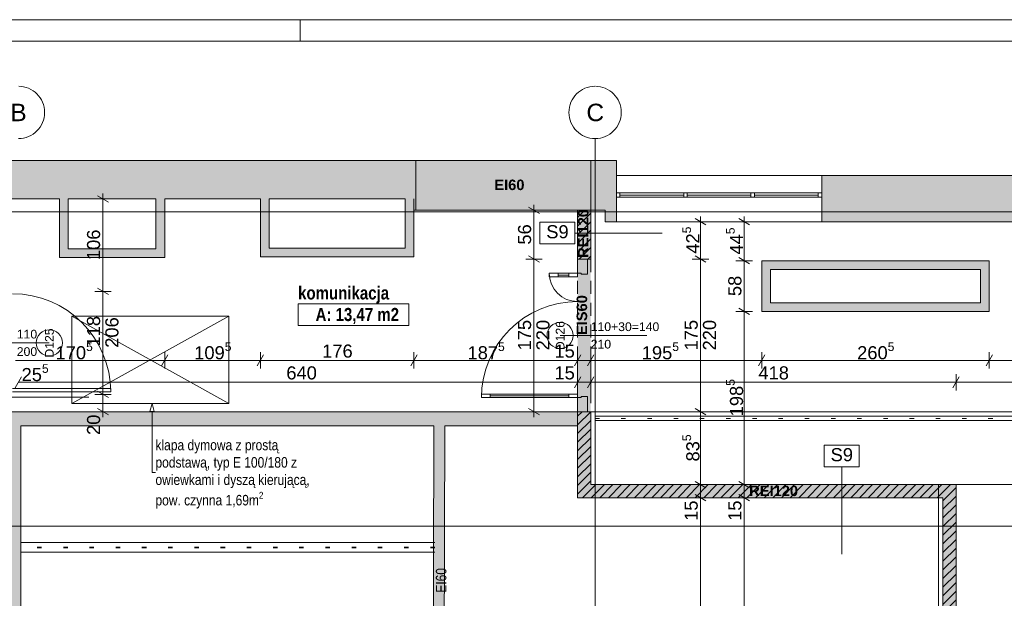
# Paper-space layout 'A-40 RZUT - PIĘTRO 10' of a CAD drawing. Header units: millimetres. Extents: x 0 to 1767, y 0 to 586.
# Tile 11 of 16: x 226 to 451, y 267 to 400. Entities that reach past the tile are written whole.
import ezdxf
from ezdxf.xclip import XClip

# ---------------------------------------------------------------- set-up
doc = ezdxf.new("R2010")
doc.units = ezdxf.units.MM
doc.header["$MEASUREMENT"] = 0
doc.header["$XCLIPFRAME"] = 0
for name, pattern in [('DASHDOTX2', [1000, 500, -250, 0, -250]), ('DOT2', [3, 0.5, -2.5]), ('MP gęsta', [175, 125, -50]), ('Przer. długie kreski', [2.5, 1.5, -1]), ('PRZERYWANA_DU_A', [550, 350, -200])]:
    doc.linetypes.add(name, pattern=pattern)
for name, color, linetype, lineweight in [('A_Arkusz_Nr_pióra__1', 7, 'Continuous', 20), ('A_strefy_Nr_pióra__1', 7, 'Continuous', 20), ('A_wymiary_Nr_pióra__1', 7, 'Continuous', 20), ('A_wymiary_Nr_pióra__2', 8, 'Continuous', 13), ('A_ściany proj_Nr_pióra__1', 7, 'Continuous', 20), ('A_ściany_Nr_pióra__1', 7, 'Continuous', 20), ('Drzwi Archicad_Nr_pióra__3', 252, 'Continuous', 13), ('Znaczniki drzwi Archicada_Nr_pióra__3', 252, 'Continuous', 13)]:
    doc.layers.add(name, color=color, linetype=linetype, lineweight=lineweight)
for name, color, linetype, lineweight, true_color in [('A_Arkusz_Nr_pióra__237', 7, 'Continuous', 5, 0x343434), ('A_dach_Nr_pióra__8', 7, 'Continuous', 13, 0x4c4c4c), ('A_linie_Nr_pióra__10', 7, 'Continuous', 13, 0x4b4b4b), ('A_opis ścian_Nr_pióra__19', 7, 'Continuous', 5, 0x191919), ('A_opis_Nr_pióra__255', 7, 'Continuous', 15, 0x242424), ('A_opis_Nr_pióra__8', 7, 'Continuous', 13, 0x4c4c4c), ('A_osie_Nr_pióra__16', 7, 'Continuous', 5, 0x0f0f0f), ('A_osie_Nr_pióra__76', 7, 'Continuous', 5, 0x2d2d2d), ('A_pochwyt_Nr_pióra__10', 7, 'Continuous', 13, 0x4b4b4b), ('A_pochwyt_Nr_pióra__6', 7, 'Continuous', 13, 0xa9a9a9), ('A_ppoż proj_Nr_pióra__8', 7, 'Continuous', 13, 0x4c4c4c), ('A_ppoż_Nr_pióra__8', 7, 'Continuous', 13, 0x4c4c4c), ('A_schody_Nr_pióra__9', 7, 'Continuous', 13, 0xadadad), ('A_strop_Nr_pióra__9', 7, 'Continuous', 13, 0xadadad), ('A_ściany_Nr_pióra__19', 7, 'Continuous', 5, 0x191919), ('Okna Archicada_Nr_pióra__19', 7, 'Continuous', 5, 0x191919)]:
    doc.layers.add(name, color=color, linetype=linetype, lineweight=lineweight, true_color=true_color)
for name, color, linetype in [('A_podrys', 7, 'Continuous'), ('A_ppoż', 7, 'Continuous'), ('A_ppoż proj', 7, 'Continuous'), ('A_ściany', 7, 'Continuous'), ('A_ściany proj', 7, 'Continuous')]:
    doc.layers.add(name, color=color, linetype=linetype)
doc.styles.add('STYL_AUTOMATYCZNY_1', font='arial.ttf')
doc.styles.add('STYL_AUTOMATYCZNY_2', font='ARIALN.TTF')
doc.styles.add('STYL_AUTOMATYCZNY_3', font='arial.ttf')
doc.styles.add('STYL_AUTOMATYCZNY_4', font='arial.ttf')
doc.styles.add('STYL_AUTOMATYCZNY_5', font='arial.ttf')
doc.styles.add('STYL_AUTOMATYCZNY_6', font='ARIALN.TTF')
pattern_1 = [(45, (-3193.1083, -606.1621), (-0.9899495, 0.9899495), [])]

# ---------------------------------------------------------------- blocks, each defined once
blk = doc.blocks.new('Rysunek_1_1', base_point=(-3193.11, -724.82))
at = {"layer": 'A_osie_Nr_pióra__76', "color": 250, "linetype": 'Continuous', "lineweight": 5, "ltscale": 2, "true_color": 0x2d2d2d}
for centre, start, end in [((225.49, 378.75), 270, 90), ((357.49, 378.75), 90, 270), ((357.49, 378.75), 270, 90)]:
    blk.add_arc(centre, 6, start, end, dxfattribs=at)
at = {"layer": 'A_osie_Nr_pióra__76', "color": 250, "linetype": 'Continuous', "lineweight": 5, "true_color": 0x2d2d2d, "char_height": 4, "attachment_point": 1, "style": 'STYL_AUTOMATYCZNY_1'}
for s, insert in [('\\A1;{\\pql;\\pt0;\\fArial|b0|i0|c238|p0;\\W1.000000;B}', (223.66, 380.75)), ('\\A1;{\\pql;\\pt0;\\fArial|b0|i0|c238|p0;\\W1.000000;C}', (355.51, 380.75))]:
    blk.add_mtext(s, dxfattribs=dict(at, insert=insert))
blk = doc.blocks.new('Rysunek_2_2', base_point=(-3193.11, -606.16))
at = {"layer": 'A_ppoż', "linetype": 'Continuous', "lineweight": 0, "true_color": 0x0b0b0b}
blk.add_hatch(color=28, dxfattribs=at).paths.add_polyline_path([(316.5, 367.75), (316.5, 356.35), (356.49, 356.35), (356.49, 367.75)])
at = {"layer": 'A_ppoż proj', "linetype": 'Continuous', "lineweight": 0, "true_color": 0x121212}
for points in [[(356.49, 356.35), (353.49, 356.35), (353.49, 290.49), (356.49, 290.49)], [(440.11, 290.49), (440.11, 293.49), (356.49, 293.49), (356.49, 290.49)], [(440.11, 290.49), (437.11, 290.49), (437.11, 202.49), (440.11, 202.49)]]:
    blk.add_hatch(color=250, dxfattribs=at).paths.add_polyline_path(points)
at = {"layer": 'A_ściany', "linetype": 'Continuous', "lineweight": 0, "true_color": 0x000000}
for points in [[(219.19, 367.75), (219.19, 358.95), (316.04, 358.95), (316.04, 367.75)], [(362.37, 367.75), (316.04, 367.75), (316.04, 356.35), (359.77, 356.35)], [(362.37, 353.71), (362.37, 367.75), (359.77, 356.35), (359.77, 353.71)], [(409.37, 364.31), (409.37, 353.71), (456.49, 353.71), (456.49, 356.31), (456.49, 364.31)], [(236.88, 347.51), (236.88, 358.95), (234.88, 358.95), (234.88, 345.51)], [(256.98, 358.95), (256.98, 347.51), (258.98, 345.51), (258.98, 358.95)], [(282.88, 347.69), (282.88, 358.95), (280.88, 358.95), (280.88, 345.69)], [(314.04, 358.95), (314.04, 347.69), (316.04, 345.69), (316.04, 358.95)], [(256.98, 347.51), (236.88, 347.51), (234.88, 345.51), (258.98, 345.51)], [(314.04, 347.69), (282.88, 347.69), (280.88, 345.69), (316.04, 345.69)], [(397.62, 335.17), (397.62, 342.77), (395.62, 344.77), (395.62, 333.17)], [(397.62, 342.77), (445.7, 342.77), (447.7, 344.77), (395.62, 344.77)], [(445.7, 342.77), (445.7, 335.17), (447.7, 333.17), (447.7, 344.77)], [(445.7, 335.17), (397.62, 335.17), (395.62, 333.17), (447.7, 333.17)], [(221.84, 310.17), (221.84, 203.83), (226.04, 203.83), (226.04, 306.97)], [(353.49, 310.17), (221.84, 310.17), (226.04, 306.97), (353.49, 306.97)], [(322.83, 204.43), (323.12, 306.97), (320.62, 306.97), (320.34, 207.41)]]:
    blk.add_hatch(color=18, dxfattribs=at).paths.add_polyline_path(points)
at = {"layer": 'A_ściany proj', "linetype": 'Continuous', "lineweight": 0, "true_color": 0x000000}
h = blk.add_hatch(dxfattribs=at)
h.set_pattern_fill('bloczki_ceramiczne_0002', color=18, style=0, pattern_type=2)
h.set_pattern_definition(pattern_1)
h.paths.add_polyline_path([(353.49, 345.17), (356.49, 345.17), (356.49, 356.35), (353.49, 356.35)])
h = blk.add_hatch(dxfattribs=at)
h.set_pattern_fill('bloczki_ceramiczne_0002', color=18, style=0, pattern_type=2)
h.set_pattern_definition(pattern_1)
h.paths.add_polyline_path([(353.49, 290.49), (356.49, 293.49), (356.49, 310.17), (353.49, 310.17)])
h = blk.add_hatch(dxfattribs=at)
h.set_pattern_fill('bloczki_ceramiczne_0002', color=18, style=0, pattern_type=2)
h.set_pattern_definition(pattern_1)
h.paths.add_polyline_path([(353.49, 290.49), (437.11, 290.49), (440.11, 293.49), (356.49, 293.49)])
h = blk.add_hatch(dxfattribs=at)
h.set_pattern_fill('bloczki_ceramiczne_0002', color=18, style=0, pattern_type=2)
h.set_pattern_definition(pattern_1)
h.paths.add_polyline_path([(437.11, 290.49), (437.11, 205.49), (440.11, 202.49), (440.11, 293.49)])
at = {"layer": 'A_dach_Nr_pióra__8', "color": 251, "linetype": 'PRZERYWANA_DU_A', "lineweight": 13, "ltscale": 2, "true_color": 0x4c4c4c}
for p, q in [((237.7, 312.08), (273.7, 332.08)), ((237.7, 332.08), (273.7, 312.08))]:
    blk.add_line(p, q, dxfattribs=at)
at = {"layer": 'A_dach_Nr_pióra__8', "color": 251, "linetype": 'PRZERYWANA_DU_A', "lineweight": 13, "ltscale": 2, "true_color": 0x4c4c4c, "flags": 128}
blk.add_lwpolyline([(237.7, 312.08), (237.7, 332.08), (273.7, 332.08), (273.7, 312.08)], close=True, dxfattribs=at)
at = {"layer": 'A_linie_Nr_pióra__10', "color": 251, "linetype": 'MP gęsta', "lineweight": 13, "ltscale": 2, "true_color": 0x4b4b4b}
for p, q in [((320.8, 280.2), (226.06, 280.2)), ((320.78, 278), (226.06, 278))]:
    blk.add_line(p, q, dxfattribs=at)
at = {"layer": 'A_linie_Nr_pióra__10', "color": 251, "linetype": 'DOT2', "lineweight": 13, "ltscale": 2, "true_color": 0x4b4b4b}
for p, q in [((320.79, 279.16), (226.06, 279.16)), ((320.79, 279.04), (226.06, 279.04))]:
    blk.add_line(p, q, dxfattribs=at)
at = {"layer": 'A_opis ścian_Nr_pióra__19', "color": 250, "linetype": 'Continuous', "lineweight": 5, "ltscale": 2, "true_color": 0x191919}
for p, q in [((352.88, 353.6), (344.88, 353.6)), ((344.88, 353.6), (344.88, 348.65)), ((352.88, 348.65), (352.88, 353.6)), ((352.88, 351.13), (372.88, 351.13)), ((344.88, 348.65), (352.88, 348.65)), ((221.62, 313.5), (241.62, 313.5)), ((417.96, 302.54), (409.96, 302.54)), ((409.96, 302.54), (409.96, 297.59)), ((417.96, 297.59), (417.96, 302.54)), ((409.96, 297.59), (417.96, 297.59)), ((413.96, 297.59), (413.96, 277.59))]:
    blk.add_line(p, q, dxfattribs=at)
at = {"layer": 'A_opis_Nr_pióra__255', "color": 250, "linetype": 'Continuous', "lineweight": 15, "ltscale": 2, "true_color": 0x242424}
for p, q in [((256.08, 312.08), (255.58, 310.21)), ((256.08, 312.08), (256.58, 310.21)), ((256.58, 310.21), (255.58, 310.21)), ((256.08, 310.21), (256.08, 296.27)), ((256.08, 296.27), (256.87, 296.27))]:
    blk.add_line(p, q, dxfattribs=at)
at = {"layer": 'A_osie_Nr_pióra__16', "color": 250, "linetype": 'DASHDOTX2', "lineweight": 5, "ltscale": 2, "true_color": 0x0f0f0f}
for p, q in [((357.49, 372.75), (357.49, 117.61)), ((632.58, 355.99), (96.88, 355.99)), ((632.58, 283.99), (96.88, 283.99))]:
    blk.add_line(p, q, dxfattribs=at)
at = {"layer": 'A_pochwyt_Nr_pióra__10', "color": 251, "linetype": 'DOT2', "lineweight": 13, "ltscale": 2, "true_color": 0x4b4b4b}
blk.add_line((357.49, 308.67), (547.95, 308.67), dxfattribs=at)
at = {"layer": 'A_pochwyt_Nr_pióra__6', "color": 253, "linetype": 'Continuous', "lineweight": 13, "ltscale": 2, "true_color": 0xa9a9a9}
for p, q in [((357.49, 309.17), (548.47, 309.17)), ((357.49, 308.17), (357.49, 309.17)), ((357.49, 308.17), (547.44, 308.17))]:
    blk.add_line(p, q, dxfattribs=at)
at = {"layer": 'A_ppoż proj_Nr_pióra__8', "color": 251, "linetype": 'Continuous', "lineweight": 13, "ltscale": 2, "true_color": 0x4c4c4c}
for p, q in [((316.49, 356.35), (316.49, 367.75)), ((356.49, 356.35), (356.49, 367.75))]:
    blk.add_line(p, q, dxfattribs=at)
at = {"layer": 'A_schody_Nr_pióra__9', "color": 253, "linetype": 'Continuous', "lineweight": 13, "ltscale": 2, "true_color": 0xadadad}
blk.add_line((356.49, 310.17), (549.49, 310.17), dxfattribs=at)
at = {"layer": 'A_strefy_Nr_pióra__1', "color": 7, "linetype": 'Continuous', "lineweight": 20, "ltscale": 2}
for p, q in [((289.52, 334.9), (289.52, 329.96)), ((289.52, 334.9), (314.83, 334.9)), ((314.83, 334.9), (314.83, 329.96)), ((289.52, 329.96), (314.83, 329.96))]:
    blk.add_line(p, q, dxfattribs=at)
at = {"layer": 'A_strop_Nr_pióra__9', "color": 253, "linetype": 'Continuous', "lineweight": 13, "ltscale": 2, "true_color": 0xadadad, "flags": 128}
blk.add_lwpolyline([(436.09, 293.49), (497.15, 293.49), (497.15, 202.49), (436.09, 202.49)], close=True, dxfattribs=at)
at = {"layer": 'A_wymiary_Nr_pióra__1', "color": 7, "linetype": 'Continuous', "lineweight": 20, "ltscale": 2}
for p, q in [((246.09, 358.22), (243.59, 359.67)), ((344.74, 355.62), (342.24, 357.07)), ((382.87, 352.98), (380.37, 354.43)), ((392.87, 352.98), (390.37, 354.43)), ((342.24, 345.9), (344.74, 344.45)), ((380.37, 345.9), (382.87, 344.45)), ((390.37, 345.49), (392.87, 344.04)), ((243.59, 338.5), (246.09, 337.05)), ((390.37, 333.89), (392.87, 332.44)), ((259.7, 323.2), (258.25, 320.7)), ((281.6, 323.2), (280.15, 320.7)), ((316.76, 323.2), (315.31, 320.7)), ((354.21, 323.2), (352.76, 320.7)), ((357.21, 323.2), (355.76, 320.7)), ((396.34, 323.2), (394.89, 320.7)), ((448.42, 323.2), (446.97, 320.7)), ((226.23, 318.2), (224.78, 315.7)), ((354.21, 318.2), (352.76, 315.7)), ((357.21, 318.2), (355.76, 315.7)), ((440.84, 318.2), (439.39, 315.7)), ((243.59, 314.9), (246.09, 313.45)), ((243.59, 310.9), (246.09, 309.45)), ((342.24, 310.9), (344.74, 309.45)), ((380.37, 310.9), (382.87, 309.45)), ((380.37, 294.21), (382.87, 292.77)), ((390.37, 294.21), (392.87, 292.77)), ((380.37, 291.21), (382.87, 289.77)), ((390.37, 291.21), (392.87, 289.77))]:
    blk.add_line(p, q, dxfattribs=at)
at = {"layer": 'A_wymiary_Nr_pióra__2', "color": 8, "linetype": 'Continuous', "lineweight": 13, "ltscale": 2}
for p, q in [((246.71, 358.95), (242.96, 358.95)), ((244.84, 358.95), (244.84, 360.17)), ((244.84, 337.77), (244.84, 358.95)), ((345.36, 356.35), (341.61, 356.35)), ((343.49, 356.35), (343.49, 357.57)), ((343.49, 345.17), (343.49, 356.35)), ((381.62, 353.71), (381.62, 354.93)), ((391.62, 353.71), (391.62, 354.93)), ((383.49, 353.71), (379.74, 353.71)), ((381.62, 345.17), (381.62, 353.71)), ((393.49, 353.71), (389.74, 353.71)), ((391.62, 344.77), (391.62, 353.71)), ((345.36, 345.17), (341.61, 345.17)), ((343.49, 310.17), (343.49, 345.17)), ((383.49, 345.17), (379.74, 345.17)), ((381.62, 310.17), (381.62, 345.17)), ((393.49, 344.77), (389.74, 344.77)), ((391.62, 333.17), (391.62, 344.77)), ((246.71, 337.77), (242.96, 337.77)), ((244.84, 314.17), (244.84, 337.77)), ((393.49, 333.17), (389.74, 333.17)), ((391.62, 293.49), (391.62, 333.17)), ((258.98, 320.07), (258.98, 323.82)), ((280.88, 320.07), (280.88, 323.82)), ((316.04, 320.07), (316.04, 323.82)), ((353.49, 320.07), (353.49, 323.82)), ((356.49, 320.07), (356.49, 323.82)), ((395.62, 320.07), (395.62, 323.82)), ((447.7, 320.07), (447.7, 323.82)), ((224.84, 321.95), (258.98, 321.95)), ((258.98, 321.95), (280.88, 321.95)), ((280.88, 321.95), (316.04, 321.95)), ((316.04, 321.95), (353.49, 321.95)), ((353.49, 321.95), (356.49, 321.95)), ((356.49, 321.95), (395.62, 321.95)), ((395.62, 321.95), (447.7, 321.95)), ((447.7, 321.95), (529.3, 321.95)), ((353.49, 315.07), (353.49, 318.82)), ((356.49, 315.07), (356.49, 318.82)), ((440.11, 315.07), (440.11, 318.82)), ((225.51, 316.95), (353.49, 316.95)), ((353.49, 316.95), (356.49, 316.95)), ((356.49, 316.95), (440.11, 316.95)), ((440.11, 316.95), (621.18, 316.95)), ((246.71, 314.17), (242.96, 314.17)), ((244.84, 310.17), (244.84, 314.17)), ((246.71, 310.17), (242.96, 310.17)), ((244.84, 308.95), (244.84, 310.17)), ((345.36, 310.17), (341.61, 310.17)), ((343.49, 308.95), (343.49, 310.17)), ((383.49, 310.17), (379.74, 310.17)), ((381.62, 293.49), (381.62, 310.17)), ((383.49, 293.49), (379.74, 293.49)), ((381.62, 290.49), (381.62, 293.49)), ((393.49, 293.49), (389.74, 293.49)), ((391.62, 290.49), (391.62, 293.49)), ((383.49, 290.49), (379.74, 290.49)), ((381.62, 205.49), (381.62, 290.49)), ((393.49, 290.49), (389.74, 290.49)), ((391.62, 205.49), (391.62, 290.49))]:
    blk.add_line(p, q, dxfattribs=at)
at = {"layer": 'A_ściany proj_Nr_pióra__1', "color": 7, "linetype": 'Continuous', "lineweight": 20, "ltscale": 2}
for p, q in [((353.49, 345.17), (355.79, 345.17)), ((355.79, 345.17), (356.49, 345.17)), ((353.49, 310.17), (355.79, 310.17)), ((355.79, 310.17), (356.49, 310.17))]:
    blk.add_line(p, q, dxfattribs=at)
at = {"layer": 'A_ściany proj_Nr_pióra__1', "color": 7, "linetype": 'Continuous', "lineweight": 20, "ltscale": 2, "flags": 128}
for points in [[(356.49, 356.35), (353.49, 356.35)], [(353.49, 356.35), (353.49, 345.17)], [(356.49, 345.17), (356.49, 356.35)], [(353.49, 310.17), (353.49, 290.49)], [(356.49, 293.49), (356.49, 310.17)], [(440.11, 293.49), (356.49, 293.49)], [(440.11, 202.49), (440.11, 293.49)], [(353.49, 290.49), (437.11, 290.49)], [(437.11, 290.49), (437.11, 205.49)]]:
    blk.add_lwpolyline(points, dxfattribs=at)
at = {"layer": 'A_ściany_Nr_pióra__1', "color": 7, "linetype": 'Continuous', "lineweight": 20, "ltscale": 2}
blk.add_line((409.37, 364.31), (409.37, 353.71), dxfattribs=at)
at = {"layer": 'A_ściany_Nr_pióra__1', "color": 7, "linetype": 'Continuous', "lineweight": 20, "ltscale": 2, "flags": 128}
for points in [[(316.04, 367.75), (219.19, 367.75)], [(362.37, 367.75), (316.04, 367.75)], [(362.37, 364.31), (362.37, 367.75)], [(362.37, 364.31), (362.37, 353.71)], [(456.49, 364.31), (409.37, 364.31)], [(219.19, 358.95), (234.88, 358.95)], [(234.88, 358.95), (234.88, 345.51)], [(236.88, 347.51), (236.88, 358.95)], [(236.88, 358.95), (256.98, 358.95)], [(256.98, 358.95), (256.98, 347.51)], [(258.98, 345.51), (258.98, 358.95)], [(258.98, 358.95), (280.88, 358.95)], [(280.88, 358.95), (280.88, 345.69)], [(282.88, 347.69), (282.88, 358.95)], [(282.88, 358.95), (314.04, 358.95)], [(314.04, 358.95), (314.04, 347.69)], [(316.04, 345.69), (316.04, 358.95)], [(316.04, 358.95), (316.04, 356.35)], [(316.04, 356.35), (359.77, 356.35)], [(359.77, 356.35), (359.77, 353.71)], [(359.77, 353.71), (362.37, 353.71)], [(409.37, 353.71), (456.49, 353.71)], [(256.98, 347.51), (236.88, 347.51)], [(314.04, 347.69), (282.88, 347.69)], [(234.88, 345.51), (258.98, 345.51)], [(280.88, 345.69), (316.04, 345.69)], [(395.62, 344.77), (395.62, 333.17)], [(447.7, 344.77), (395.62, 344.77)], [(397.62, 335.17), (397.62, 342.77)], [(397.62, 342.77), (445.7, 342.77)], [(445.7, 342.77), (445.7, 335.17)], [(447.7, 333.17), (447.7, 344.77)], [(445.7, 335.17), (397.62, 335.17)], [(395.62, 333.17), (447.7, 333.17)], [(353.49, 310.17), (221.84, 310.17)], [(353.49, 306.97), (353.49, 310.17)], [(226.04, 206.85), (226.04, 306.97)], [(226.04, 306.97), (320.62, 306.97)], [(320.62, 306.97), (320.34, 207.41)], [(322.83, 204.43), (323.12, 306.97)], [(323.12, 306.97), (353.49, 306.97)]]:
    blk.add_lwpolyline(points, dxfattribs=at)
at = {"layer": 'A_ściany_Nr_pióra__19', "color": 250, "linetype": 'Continuous', "lineweight": 5, "ltscale": 2, "true_color": 0x191919}
for p, q in [((409.37, 364.31), (362.37, 364.31)), ((362.37, 353.71), (409.37, 353.71))]:
    blk.add_line(p, q, dxfattribs=at)
at = {"layer": 'Drzwi Archicad_Nr_pióra__3', "color": 252, "linetype": 'Przer. długie kreski', "lineweight": 13, "ltscale": 2}
for p, q in [((353.49, 345.17), (353.49, 310.17)), ((356.49, 345.17), (356.49, 310.17))]:
    blk.add_line(p, q, dxfattribs=at)
at = {"layer": 'Drzwi Archicad_Nr_pióra__3', "color": 252, "linetype": 'Continuous', "lineweight": 13, "ltscale": 2}
for p, q in [((353.49, 341.91), (353.49, 345.17)), ((353.49, 345.17), (355.79, 345.17)), ((353.49, 345.17), (355.79, 345.17)), ((353.49, 345.17), (355.79, 345.17)), ((355.79, 345.17), (355.79, 341.67)), ((355.79, 345.17), (356.49, 345.17)), ((347.01, 341.91), (349.01, 341.91)), ((347.01, 341.11), (347.01, 341.91)), ((349.01, 341.11), (347.01, 341.11)), ((349.01, 341.91), (349.01, 341.11)), ((349.01, 341.51), (351.49, 341.51)), ((351.49, 341.11), (351.49, 341.91)), ((351.49, 341.91), (353.49, 341.91)), ((353.49, 341.11), (351.49, 341.11)), ((354.29, 341.91), (353.49, 341.91)), ((353.49, 341.91), (353.49, 341.11)), ((354.29, 341.67), (354.29, 341.91)), ((355.79, 341.67), (354.29, 341.67)), ((224.14, 315.53), (246.62, 315.53)), ((246.62, 315.53), (246.62, 314.73)), ((246.62, 314.73), (224.14, 314.73)), ((333.49, 314.23), (331.49, 314.23)), ((331.49, 314.23), (331.49, 313.43)), ((331.49, 313.43), (333.49, 313.43)), ((333.49, 313.43), (333.49, 314.23)), ((333.49, 313.83), (351.49, 313.83)), ((353.49, 314.23), (351.49, 314.23)), ((351.49, 314.23), (351.49, 313.43)), ((351.49, 313.43), (353.49, 313.43)), ((353.49, 313.43), (353.49, 314.23)), ((353.49, 310.17), (353.49, 313.43)), ((353.49, 313.43), (354.29, 313.43)), ((354.29, 313.43), (354.29, 313.67)), ((354.29, 313.67), (355.79, 313.67)), ((355.79, 313.67), (355.79, 310.17)), ((355.79, 310.17), (353.49, 310.17)), ((353.49, 310.17), (355.79, 310.17)), ((353.49, 310.17), (355.79, 310.17)), ((355.79, 310.17), (356.49, 310.17))]:
    blk.add_line(p, q, dxfattribs=at)
at = {"layer": 'Drzwi Archicad_Nr_pióra__3', "color": 252, "linetype": 'Continuous', "lineweight": 13, "ltscale": 2, "flags": 128}
for points in [[(349.01, 341.91), (351.49, 341.91), (351.49, 341.51), (349.01, 341.51)], [(349.01, 341.51), (351.49, 341.51), (351.49, 341.11), (349.01, 341.11)], [(333.49, 313.83), (351.49, 313.83), (351.49, 314.23), (333.49, 314.23)], [(333.49, 313.43), (351.49, 313.43), (351.49, 313.83), (333.49, 313.83)]]:
    blk.add_lwpolyline(points, close=True, dxfattribs=at)
at = {"layer": 'Drzwi Archicad_Nr_pióra__3', "color": 252, "linetype": 'Continuous', "lineweight": 13, "ltscale": 2}
for centre, radius, start, end in [((353.49, 341.91), 6.48, 180, 270), ((224.14, 314.73), 22.48, 0, 90), ((353.49, 313.43), 22, 90, 180)]:
    blk.add_arc(centre, radius, start, end, dxfattribs=at)
at = {"layer": 'Okna Archicada_Nr_pióra__19', "color": 250, "linetype": 'Continuous', "lineweight": 5, "ltscale": 2, "true_color": 0x191919}
for p, q in [((409.37, 360.31), (362.37, 360.31)), ((362.37, 360.31), (362.37, 359.31)), ((362.37, 359.31), (409.37, 359.31)), ((363.17, 360.31), (363.17, 359.31)), ((363.17, 359.81), (377.77, 359.81)), ((377.77, 360.31), (377.77, 359.31)), ((378.57, 360.31), (378.57, 359.31)), ((378.57, 359.81), (393.17, 359.81)), ((393.17, 360.31), (393.17, 359.31)), ((393.97, 360.31), (393.97, 359.31)), ((393.97, 359.81), (408.57, 359.81)), ((408.57, 360.31), (408.57, 359.31)), ((409.37, 359.31), (409.37, 360.31))]:
    blk.add_line(p, q, dxfattribs=at)
at = {"layer": 'Znaczniki drzwi Archicada_Nr_pióra__3', "color": 252, "linetype": 'Continuous', "lineweight": 13, "ltscale": 2}
for p, q in [((349.49, 327.67), (369.35, 327.67)), ((232.58, 325.97), (213.84, 325.97))]:
    blk.add_line(p, q, dxfattribs=at)
at = {"layer": 'Znaczniki drzwi Archicada_Nr_pióra__3', "color": 252, "linetype": 'Continuous', "lineweight": 13, "ltscale": 2, "flags": 128}
for points in [[(349.49, 330.67, 1), (349.49, 324.67, 1)], [(232.58, 322.97, 1), (232.58, 328.97, 1)]]:
    blk.add_lwpolyline(points, format="xyb", close=True, dxfattribs=at)
at = {"layer": 'A_opis ścian_Nr_pióra__19', "color": 250, "linetype": 'Continuous', "lineweight": 5, "true_color": 0x191919, "char_height": 3, "attachment_point": 2, "style": 'STYL_AUTOMATYCZNY_1'}
for insert in [(348.88, 352.92), (413.96, 301.85)]:
    blk.add_mtext('\\A1;{\\pqc;\\fArial|b0|i0|c238|p0;\\W1.000000;S9}', dxfattribs=dict(at, insert=insert))
at = {"layer": 'A_opis_Nr_pióra__8', "color": 251, "linetype": 'Continuous', "lineweight": 13, "true_color": 0x4c4c4c, "insert": (256.87, 295.89), "char_height": 2.4, "width": 36.5944, "attachment_point": 4, "line_spacing_factor": 0.993467, "style": 'STYL_AUTOMATYCZNY_2'}
blk.add_mtext('\\A1;{\\pql;\\fArial Narrow|b0|i0|c238|p0;\\W1.000000;klapa dymowa z prostą podstawą, typ E 100/180 z owiewkami i dyszą kierującą, pow. czynna 1,69m\\fArial Narrow|b0|i0|c238|p0;\\W1.000000;\\A1{\\H.66x;\\S2^  ;}}', dxfattribs=at)
at = {"layer": 'A_ppoż proj_Nr_pióra__8', "color": 251, "linetype": 'Continuous', "lineweight": 13, "true_color": 0x4c4c4c, "char_height": 2.4, "attachment_point": 5, "style": 'STYL_AUTOMATYCZNY_3'}
for s, insert in [('\\A1;{\\pqc;\\fArial|b1|i0|c238|p0;\\W1.000000;EI60}', (337.88, 362.15)), ('\\A1;{\\pqc;\\fArial|b1|i0|c238|p0;\\W1.000000;REI120}', (398.35, 292.05))]:
    blk.add_mtext(s, dxfattribs=dict(at, insert=insert))
at = {"layer": 'A_ppoż proj_Nr_pióra__8', "color": 251, "linetype": 'Continuous', "lineweight": 13, "true_color": 0x4c4c4c, "char_height": 2.4, "attachment_point": 5, "rotation": 90, "style": 'STYL_AUTOMATYCZNY_3'}
for s, insert in [('\\A1;{\\pqc;\\fArial|b1|i0|c238|p0;\\W1.000000;REI120}', (354.8, 351.03)), ('\\A1;{\\pqc;\\fArial|b1|i0|c238|p0;\\W1.000000;EIS60}', (354.48, 332.33))]:
    blk.add_mtext(s, dxfattribs=dict(at, insert=insert))
at = {"layer": 'A_ppoż_Nr_pióra__8', "color": 251, "linetype": 'Continuous', "lineweight": 13, "true_color": 0x4c4c4c, "insert": (322.27, 271.56), "char_height": 2.4, "attachment_point": 5, "rotation": 90, "style": 'STYL_AUTOMATYCZNY_2'}
blk.add_mtext('\\A1;{\\pqc;\\fArial Narrow|b0|i0|c238|p0;\\W1.000000;EI60}', dxfattribs=at)
at = {"layer": 'A_strefy_Nr_pióra__1', "color": 7, "linetype": 'Continuous', "lineweight": 20, "char_height": 3, "attachment_point": 1, "style": 'STYL_AUTOMATYCZNY_6'}
for s, insert in [('\\A1;{\\pql;\\fArial Narrow|b1|i0|c238|p0;\\W1.000000;prz. pożarowy K2}', (194.5, 355.17)), ('\\A1;{\\pql;\\fArial Narrow|b1|i0|c238|p0;\\W1.000000;komunikacja}', (289.52, 338.91)), ('\\A1;{\\pql;\\fArial Narrow|b1|i0|c238|p0;\\W1.000000;A: 13,47 m2}', (293.52, 333.97))]:
    blk.add_mtext(s, dxfattribs=dict(at, insert=insert))
at = {"layer": 'A_wymiary_Nr_pióra__1', "color": 7, "linetype": 'Continuous', "lineweight": 20, "char_height": 3, "attachment_point": 7, "rotation": 90, "style": 'STYL_AUTOMATYCZNY_1'}
for s, insert in [('\\A1;{\\pql;\\fArial|b0|i0|c238|p0;\\W1.000000;42\\fArial|b0|i0|c238|p0;\\W1.000000;\\A1{\\H.66x;\\S5^  ;}}', (382.22, 346.4)), ('\\A1;{\\pql;\\fArial|b0|i0|c238|p0;\\W1.000000;44\\fArial|b0|i0|c238|p0;\\W1.000000;\\A1{\\H.66x;\\S5^  ;}}', (392.22, 346.19)), ('\\A1;{\\pql;\\fArial|b0|i0|c238|p0;\\W1.000000;198\\fArial|b0|i0|c238|p0;\\W1.000000;\\A1{\\H.66x;\\S5^  ;}}', (392.23, 309.14)), ('\\A1;{\\pql;\\fArial|b0|i0|c238|p0;\\W1.000000;83\\fArial|b0|i0|c238|p0;\\W1.000000;\\A1{\\H.66x;\\S5^  ;}}', (382.24, 298.79))]:
    blk.add_mtext(s, dxfattribs=dict(at, insert=insert))
at = {"layer": 'A_wymiary_Nr_pióra__1', "color": 7, "linetype": 'Continuous', "lineweight": 20, "char_height": 3, "attachment_point": 7, "rotation": 90, "style": 'STYL_AUTOMATYCZNY_5'}
for s, insert, width in [('\\A1;{\\pql;\\fArial|b0|i0|c238|p0;\\W1.000000;106}', (244.24, 344.93), 6.8645), ('\\A1;{\\pql;\\fArial|b0|i0|c238|p0;\\W1.000000;56}', (342.89, 348.47), 4.5763), ('\\A1;{\\pql;\\fArial|b0|i0|c238|p0;\\W1.000000;58}', (391.02, 336.68), 4.5763), ('\\A1;{\\pql;\\fArial|b0|i0|c238|p0;\\W1.000000;118}', (244.24, 325.14), 6.5592), ('\\A1;{\\pql;\\fArial|b0|i0|c238|p0;\\W1.000000;206}', (248.44, 324.84), 6.8645), ('\\A1;{\\pql;\\fArial|b0|i0|c238|p0;\\W1.000000;175}', (342.89, 324.24), 6.8645), ('\\A1;{\\pql;\\fArial|b0|i0|c238|p0;\\W1.000000;220}', (347.09, 324.24), 6.8645), ('\\A1;{\\pql;\\fArial|b0|i0|c238|p0;\\W1.000000;175}', (381.02, 324.24), 6.8645), ('\\A1;{\\pql;\\fArial|b0|i0|c238|p0;\\W1.000000;220}', (385.22, 324.24), 6.8645), ('\\A1;{\\pql;\\fArial|b0|i0|c238|p0;\\W1.000000;20}', (244.24, 304.87), 4.5763), ('\\A1;{\\pql;\\fArial|b0|i0|c238|p0;\\W1.000000;15}', (381.02, 285.19), 4.5763), ('\\A1;{\\pql;\\fArial|b0|i0|c238|p0;\\W1.000000;15}', (391.02, 285.19), 4.5763)]:
    blk.add_mtext(s, dxfattribs=dict(at, insert=insert, width=width))
at = {"layer": 'A_wymiary_Nr_pióra__1', "color": 7, "linetype": 'Continuous', "lineweight": 20, "char_height": 3, "attachment_point": 7, "style": 'STYL_AUTOMATYCZNY_1'}
for s, insert in [('\\A1;{\\pql;\\fArial|b0|i0|c238|p0;\\W1.000000;170\\fArial|b0|i0|c238|p0;\\W1.000000;\\A1{\\H.66x;\\S5^  ;}}', (234, 321.33)), ('\\A1;{\\pql;\\fArial|b0|i0|c238|p0;\\W1.000000;109\\fArial|b0|i0|c238|p0;\\W1.000000;\\A1{\\H.66x;\\S5^  ;}}', (265.74, 321.33)), ('\\A1;{\\pql;\\fArial|b0|i0|c238|p0;\\W1.000000;187\\fArial|b0|i0|c238|p0;\\W1.000000;\\A1{\\H.66x;\\S5^  ;}}', (328.29, 321.33)), ('\\A1;{\\pql;\\fArial|b0|i0|c238|p0;\\W1.000000;195\\fArial|b0|i0|c238|p0;\\W1.000000;\\A1{\\H.66x;\\S5^  ;}}', (368.17, 321.33)), ('\\A1;{\\pql;\\fArial|b0|i0|c238|p0;\\W1.000000;260\\fArial|b0|i0|c238|p0;\\W1.000000;\\A1{\\H.66x;\\S5^  ;}}', (417.47, 321.33)), ('\\A1;{\\pql;\\fArial|b0|i0|c238|p0;\\W1.000000;25\\fArial|b0|i0|c238|p0;\\W1.000000;\\A1{\\H.66x;\\S5^  ;}}', (226.23, 316.33))]:
    blk.add_mtext(s, dxfattribs=dict(at, insert=insert))
at = {"layer": 'A_wymiary_Nr_pióra__1', "color": 7, "linetype": 'Continuous', "lineweight": 20, "char_height": 3, "attachment_point": 7, "style": 'STYL_AUTOMATYCZNY_5'}
for s, insert, width in [('\\A1;{\\pql;\\fArial|b0|i0|c238|p0;\\W1.000000;176}', (295.02, 322.55), 6.8645), ('\\A1;{\\pql;\\fArial|b0|i0|c238|p0;\\W1.000000;15}', (348.19, 322.55), 4.5763), ('\\A1;{\\pql;\\fArial|b0|i0|c238|p0;\\W1.000000;640}', (286.82, 317.55), 6.8645), ('\\A1;{\\pql;\\fArial|b0|i0|c238|p0;\\W1.000000;15}', (348.19, 317.55), 4.5763), ('\\A1;{\\pql;\\fArial|b0|i0|c238|p0;\\W1.000000;418}', (394.87, 317.55), 6.8645)]:
    blk.add_mtext(s, dxfattribs=dict(at, insert=insert, width=width))
at = {"layer": 'Znaczniki drzwi Archicada_Nr_pióra__3', "color": 252, "linetype": 'Continuous', "lineweight": 13, "char_height": 2, "attachment_point": 7, "rotation": 90, "style": 'STYL_AUTOMATYCZNY_4'}
for s, insert in [('\\A1;{\\pql;\\fArial CE|b0|i0|c238|p0;\\W1.000000;D126}', (350.52, 324.3)), ('\\A1;{\\pql;\\fArial CE|b0|i0|c238|p0;\\W1.000000;D125}', (233.62, 322.6))]:
    blk.add_mtext(s, dxfattribs=dict(at, insert=insert))
at = {"layer": 'Znaczniki drzwi Archicada_Nr_pióra__3', "color": 252, "linetype": 'Continuous', "lineweight": 13, "char_height": 2, "attachment_point": 7, "style": 'STYL_AUTOMATYCZNY_4'}
for s, insert in [('\\A1;{\\pql;\\fArial CE|b0|i0|c238|p0;\\W1.000000;110+30=140}', (356.49, 328.64)), ('\\A1;{\\pql;\\fArial CE|b0|i0|c238|p0;\\W1.000000;110}', (225.13, 326.94)), ('\\A1;{\\pql;\\fArial CE|b0|i0|c238|p0;\\W1.000000;200}', (225.13, 322.94)), ('\\A1;{\\pql;\\fArial CE|b0|i0|c238|p0;\\W1.000000;210}', (356.49, 324.64))]:
    blk.add_mtext(s, dxfattribs=dict(at, insert=insert))

psp = doc.layouts.new('A-40 RZUT - PIĘTRO 10')

# ---------------------------------------------------------------- linework, layer by layer
at = {"layer": 'A_Arkusz_Nr_pióra__1', "color": 7, "linetype": 'Continuous', "lineweight": 20}
psp.add_line((645.1, 395.1), (29.9, 395.1), dxfattribs=at)
at = {"layer": 'A_Arkusz_Nr_pióra__1', "color": 7, "linetype": 'Continuous', "lineweight": 20, "flags": 128}
psp.add_lwpolyline([(0, 400), (650, 400), (650, 0), (0, 0)], close=True, dxfattribs=at)
at = {"layer": 'A_Arkusz_Nr_pióra__237', "color": 250, "linetype": 'Continuous', "lineweight": 5, "true_color": 0x343434}
psp.add_line((290, 395.1), (290, 400), dxfattribs=at)

# ---------------------------------------------------------------- block references
at = {"layer": 'A_podrys', "color": 37, "linetype": 'Continuous', "lineweight": 5, "true_color": 0x656532}
ref = psp.add_blockref('Rysunek_1_1', (-3193.11, -724.82), dxfattribs=at)
XClip(ref).set_block_clipping_path([(44.3744639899, 372.7460264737), (632.5759565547, 384.7460264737)])
ref = psp.add_blockref('Rysunek_2_2', (-3193.11, -606.16), dxfattribs=at)
XClip(ref).set_block_clipping_path([(44.3744639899, 117.6054981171), (632.5759565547, 372.7460264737)])

doc.saveas('drawing.dxf')
